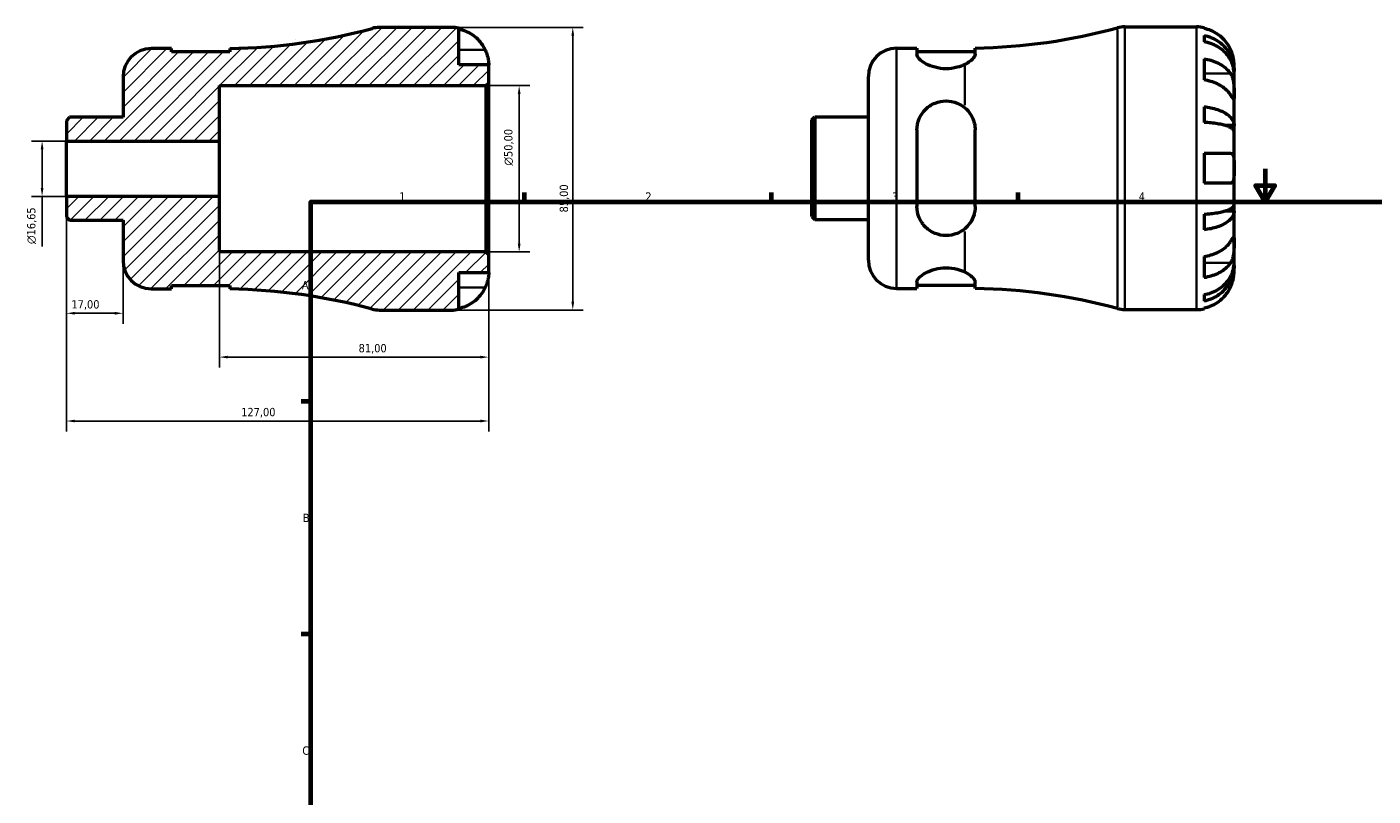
# Model space of a CAD drawing. Header units: millimetres. Extents: x -75 to 675, y 0 to 534.
# Tile 2 of 3: x -75 to 329, y 231 to 463. Entities that reach past the tile are written whole.
import ezdxf

# ---------------------------------------------------------------- set-up
doc = ezdxf.new("R2010")
doc.units = ezdxf.units.MM
for name, color, linetype, lineweight in [('Border (ISO)', 7, 'Continuous', 70), ('Dimension (ISO)', 7, 'Continuous', 25), ('Hatch (ISO)', 7, 'Continuous', 18), ('Visible (ISO)', 7, 'Continuous', 50), ('Visible Narrow (ISO)', 7, 'Continuous', 35)]:
    doc.layers.add(name, color=color, linetype=linetype, lineweight=lineweight)
doc.styles.add('Note Text (ISO)', font='tahoma.ttf')
doc.dimstyles.new('Default (ISO)', dxfattribs={"dimtxt": 2.5, "dimasz": 2.5, "dimexe": 3.175, "dimexo": 0, "dimgap": 0.762, "dimtad": 1, "dimrnd": 1e-08, "dimzin": 0, "dimtxsty": 'Note Text (ISO)', "dimcen": 0.09, "dimdle": 10, "dimclrd": 256, "dimclre": 256, "dimclrt": 232, "dimazin": 0, "dimtfac": 1.40208, "dimtmove": 0, "dimatfit": 3, "dimfxl": 1, "dimtolj": 1, "dimtzin": 0, "dimlwd": -1, "dimlwe": -1, "dimarcsym": 0})

# ---------------------------------------------------------------- blocks, each defined once
blk = doc.blocks.new('Borders Default Border')
at = {"layer": 'Border (ISO)'}
for p, q in [((74.25, 410), (74.25, 412.9)), ((148.5, 410), (148.5, 412.9)), ((222.75, 410), (222.75, 412.9)), ((10, 350), (7.1, 350)), ((10, 280), (7.1, 280))]:
    blk.add_line(p, q, dxfattribs=at)
at = {"layer": 'Border (ISO)', "flags": 128}
for points in [[(297, 420), (297, 410), (294.11, 415), (299.89, 415), (297, 410)], [(10, 10), (10, 410), (584, 410), (584, 10), (10, 10)]]:
    blk.add_lwpolyline(points, dxfattribs=at)
at = {"layer": 'Border (ISO)', "color": 232, "true_color": 0xca0064, "char_height": 2.5, "attachment_point": 7, "style": 'Note Text (ISO)'}
for s, insert in [('1', (36.56, 410.4)), ('2', (110.62, 410.4)), ('3', (184.85, 410.35)), ('4', (259, 410.4)), ('A', (7.29, 383.75)), ('B', (7.59, 313.75)), ('C', (7.43, 243.71))]:
    blk.add_mtext(s, dxfattribs=dict(at, insert=insert))
blk = doc.blocks.new('*D7')
at = {"layer": 'Defpoints', "color": 0, "transparency": 16777216}
for p in [(52.25, 462.5), (52.25, 377.5), (88.78, 377.5)]:
    blk.add_point(p, dxfattribs=at)
at = {"layer": 'Dimension (ISO)', "transparency": 16777216}
for p, q in [((52.25, 462.5), (91.95, 462.5)), ((88.78, 460), (88.78, 380)), ((52.25, 377.5), (91.95, 377.5))]:
    blk.add_line(p, q, dxfattribs=at)
for points in [[(88.36, 460), (89.19, 460), (88.78, 462.5)], [(88.36, 380), (89.19, 380), (88.78, 377.5)]]:
    blk.add_solid(points, dxfattribs=at)
at = {"layer": 'Dimension (ISO)', "color": 232, "true_color": 0xca0064, "transparency": 16777216, "insert": (84.84, 406.86), "char_height": 2.5, "attachment_point": 1, "rotation": 90, "style": 'Note Text (ISO)'}
blk.add_mtext('\\A1;85,00', dxfattribs=at)
blk = doc.blocks.new('*D8')
at = {"layer": 'Defpoints', "color": 0, "transparency": 16777216}
for p in [(62.65, 445), (72.65, 445), (62.65, 395)]:
    blk.add_point(p, dxfattribs=at)
at = {"layer": 'Dimension (ISO)', "transparency": 16777216}
for p, q in [((62.65, 445), (75.82, 445)), ((72.65, 397.5), (72.65, 442.5)), ((62.65, 395), (75.82, 395))]:
    blk.add_line(p, q, dxfattribs=at)
for points in [[(72.23, 442.5), (73.07, 442.5), (72.65, 445)], [(72.23, 397.5), (73.07, 397.5), (72.65, 395)]]:
    blk.add_solid(points, dxfattribs=at)
at = {"layer": 'Dimension (ISO)', "color": 232, "true_color": 0xca0064, "transparency": 16777216, "insert": (68.13, 420.94), "char_height": 2.5, "attachment_point": 1, "rotation": 90, "style": 'Note Text (ISO)'}
blk.add_mtext('\\A1;\\fAIGDT|b0|i0;\\H2.5000;\\ln\\fTahoma|b0|i0;\\H2.5000;50,00', dxfattribs=at)
blk = doc.blocks.new('*D9')
at = {"layer": 'Defpoints', "color": 0, "transparency": 16777216}
for p in [(-63.5, 428.32), (-70.83, 411.68), (-63.5, 411.68)]:
    blk.add_point(p, dxfattribs=at)
at = {"layer": 'Dimension (ISO)', "transparency": 16777216}
for p, q in [((-63.5, 428.32), (-74.01, 428.32)), ((-70.83, 425.82), (-70.83, 414.18)), ((-63.5, 411.68), (-74.01, 411.68)), ((-70.83, 411.68), (-70.83, 396.58))]:
    blk.add_line(p, q, dxfattribs=at)
for points in [[(-71.25, 425.82), (-70.42, 425.82), (-70.83, 428.32)], [(-71.25, 414.18), (-70.42, 414.18), (-70.83, 411.68)]]:
    blk.add_solid(points, dxfattribs=at)
at = {"layer": 'Dimension (ISO)', "color": 232, "true_color": 0xca0064, "transparency": 16777216, "insert": (-75.36, 397.35), "char_height": 2.5, "attachment_point": 1, "rotation": 90, "style": 'Note Text (ISO)'}
blk.add_mtext('\\A1;\\fAIGDT|b0|i0;\\H2.5000;\\ln\\fTahoma|b0|i0;\\H2.5000;16,65', dxfattribs=at)
blk = doc.blocks.new('*D10')
at = {"layer": 'Defpoints', "color": 0, "transparency": 16777216}
for p in [(-63.5, 411.68), (-46.5, 392.38), (-63.5, 376.53)]:
    blk.add_point(p, dxfattribs=at)
at = {"layer": 'Dimension (ISO)', "transparency": 16777216}
for p, q in [((-63.5, 411.68), (-63.5, 373.36)), ((-46.5, 392.38), (-46.5, 373.36)), ((-49, 376.53), (-61, 376.53))]:
    blk.add_line(p, q, dxfattribs=at)
for points in [[(-61, 376.95), (-61, 376.12), (-63.5, 376.53)], [(-49, 376.95), (-49, 376.12), (-46.5, 376.53)]]:
    blk.add_solid(points, dxfattribs=at)
at = {"layer": 'Dimension (ISO)', "color": 232, "true_color": 0xca0064, "transparency": 16777216, "insert": (-62.02, 380.47), "char_height": 2.5, "attachment_point": 1, "style": 'Note Text (ISO)'}
blk.add_mtext('\\A1;17,00', dxfattribs=at)
blk = doc.blocks.new('*D11')
at = {"layer": 'Defpoints', "color": 0, "transparency": 16777216}
for p in [(-17.5, 411.68), (63.5, 394.15), (63.5, 363.35)]:
    blk.add_point(p, dxfattribs=at)
at = {"layer": 'Dimension (ISO)', "transparency": 16777216}
for p, q in [((-17.5, 411.68), (-17.5, 360.18)), ((63.5, 394.15), (63.5, 360.18)), ((-15, 363.35), (61, 363.35))]:
    blk.add_line(p, q, dxfattribs=at)
for points in [[(-15, 363.77), (-15, 362.94), (-17.5, 363.35)], [(61, 363.77), (61, 362.94), (63.5, 363.35)]]:
    blk.add_solid(points, dxfattribs=at)
at = {"layer": 'Dimension (ISO)', "color": 232, "true_color": 0xca0064, "transparency": 16777216, "insert": (24.36, 367.29), "char_height": 2.5, "attachment_point": 1, "style": 'Note Text (ISO)'}
blk.add_mtext('\\A1;81,00', dxfattribs=at)
blk = doc.blocks.new('*D12')
at = {"layer": 'Defpoints', "color": 0, "transparency": 16777216}
for p in [(-63.5, 411.68), (63.5, 394.15), (-63.5, 344.13)]:
    blk.add_point(p, dxfattribs=at)
at = {"layer": 'Dimension (ISO)', "transparency": 16777216}
for p, q in [((-63.5, 411.68), (-63.5, 340.96)), ((63.5, 394.15), (63.5, 340.96)), ((61, 344.13), (-61, 344.13))]:
    blk.add_line(p, q, dxfattribs=at)
for points in [[(-61, 344.55), (-61, 343.72), (-63.5, 344.13)], [(61, 344.55), (61, 343.72), (63.5, 344.13)]]:
    blk.add_solid(points, dxfattribs=at)
at = {"layer": 'Dimension (ISO)', "color": 232, "true_color": 0xca0064, "transparency": 16777216, "insert": (-10.96, 348.07), "char_height": 2.5, "attachment_point": 1, "style": 'Note Text (ISO)'}
blk.add_mtext('\\A1;127,00', dxfattribs=at)

msp = doc.modelspace()

# ---------------------------------------------------------------- hatches: boundary and pattern name
at = {"layer": 'Hatch (ISO)'}
h = msp.add_hatch(dxfattribs=at)
h.set_pattern_fill('ANSI31', color=256, scale=25.4, style=0)
h.set_pattern_definition([(45, (0, 0), (-2.245064, 2.245064), [])])
edge = h.paths.add_edge_path()
edge.add_line((-63.501, 405.462), (-62.573, 404.534))
edge.add_line((-62.573, 404.534), (-46.501, 404.534))
edge.add_line((-46.501, 404.534), (-46.501, 392.375))
edge.add_ellipse((-38.001, 392.375), major_axis=(-8.5, 0), ratio=1, start_angle=0, end_angle=90)
edge.add_line((-38.001, 383.875), (-31.876, 383.875))
edge.add_line((-31.876, 383.875), (-31.876, 384.875))
edge.add_line((-31.876, 384.875), (-14.376, 384.875))
edge.add_line((-14.376, 384.875), (-14.376, 383.847))
edge.add_ellipse((-17.501, 207.58), major_axis=(3.125, 176.267), ratio=1, start_angle=345.92221, end_angle=360, ccw=False)
edge.add_ellipse((30.618, 386), major_axis=(-2.213, -8.207), ratio=1, start_angle=0, end_angle=15.09347)
edge.add_line((30.618, 377.5), (52.249, 377.5))
edge.add_ellipse((52.249, 388.75), major_axis=(0, -11.25), ratio=1, start_angle=0, end_angle=11.53696)
edge.add_line((54.499, 377.727), (54.499, 388.75))
edge.add_line((54.499, 388.75), (63.499, 388.75))
edge.add_line((63.499, 388.75), (63.499, 394.15))
edge.add_line((63.499, 394.15), (62.649, 395))
edge.add_line((62.649, 395), (-17.501, 395))
edge.add_line((-17.501, 395), (-17.501, 411.677))
edge.add_line((-17.501, 411.677), (-63.501, 411.677))
edge.add_line((-63.501, 411.677), (-63.501, 405.462))
edge = h.paths.add_edge_path()
edge.add_line((-62.573, 435.466), (-63.501, 434.538))
edge.add_line((-63.501, 434.538), (-63.501, 428.323))
edge.add_line((-63.501, 428.323), (-17.501, 428.323))
edge.add_line((-17.501, 428.323), (-17.501, 445))
edge.add_line((-17.501, 445), (62.649, 445))
edge.add_line((62.649, 445), (63.499, 445.85))
edge.add_line((63.499, 445.85), (63.499, 451.25))
edge.add_line((63.499, 451.25), (54.499, 451.25))
edge.add_line((54.499, 451.25), (54.499, 462.273))
edge.add_ellipse((52.249, 451.25), major_axis=(2.25, 11.023), ratio=1, start_angle=0, end_angle=11.53696)
edge.add_line((52.249, 462.5), (30.618, 462.5))
edge.add_ellipse((30.618, 454), major_axis=(0, 8.5), ratio=1, start_angle=0, end_angle=15.09347)
edge.add_ellipse((-17.501, 632.42), major_axis=(45.906, -170.213), ratio=1, start_angle=345.92221, end_angle=360, ccw=False)
edge.add_line((-14.376, 456.153), (-14.376, 455.125))
edge.add_line((-14.376, 455.125), (-31.876, 455.125))
edge.add_line((-31.876, 455.125), (-31.876, 456.125))
edge.add_line((-31.876, 456.125), (-38.001, 456.125))
edge.add_ellipse((-38.001, 447.625), major_axis=(0, 8.5), ratio=1, start_angle=0, end_angle=90)
edge.add_line((-46.501, 447.625), (-46.501, 435.466))
edge.add_line((-46.501, 435.466), (-62.573, 435.466))

# ---------------------------------------------------------------- linework, layer by layer
at = {"layer": 'Visible (ISO)'}
for p, q in [((52.249, 462.5), (30.618, 462.5)), ((54.499, 451.25), (54.499, 462.273)), ((254.795, 462.655), (276.425, 462.655)), ((278.675, 462.428), (278.675, 462.187)), ((278.675, 460.111), (278.675, 458.167)), ((-31.876, 456.125), (-38.001, 456.125)), ((-31.876, 455.125), (-31.876, 456.125)), ((-14.376, 455.125), (-31.876, 455.125)), ((-14.376, 456.153), (-14.376, 455.125)), ((186.175, 456.28), (192.3, 456.28)), ((192.3, 456.28), (192.3, 454.401)), ((192.3, 455.28), (209.8, 455.28)), ((209.8, 454.43), (209.8, 456.308)), ((63.499, 451.25), (54.499, 451.25)), ((63.499, 445.85), (63.499, 451.25)), ((278.675, 453.058), (278.675, 446.694)), ((287.675, 449.394), (287.675, 451.405)), ((-46.501, 447.625), (-46.501, 435.466)), ((62.649, 445), (63.499, 445.85)), ((63.499, 394.15), (63.499, 445.85)), ((177.675, 392.53), (177.675, 447.78)), ((287.675, 449.394), (287.64, 449.394)), ((287.675, 448.629), (287.675, 449.394)), ((287.675, 442.252), (287.675, 448.629)), ((-17.501, 428.323), (-17.501, 445)), ((-17.501, 445), (62.649, 445)), ((62.649, 445), (62.649, 395)), ((287.675, 433.032), (287.675, 442.252)), ((278.675, 438.65), (278.675, 433.955)), ((-62.573, 435.466), (-63.501, 434.538)), ((-63.501, 434.538), (-63.501, 428.323)), ((-46.501, 435.466), (-62.573, 435.466)), ((160.675, 434.692), (161.603, 435.62)), ((160.675, 405.617), (160.675, 434.692)), ((161.603, 435.62), (177.675, 435.62)), ((161.603, 435.62), (161.603, 404.689)), ((192.3, 431.655), (192.3, 408.655)), ((209.8, 408.655), (209.8, 431.655)), ((287.675, 433.032), (284.946, 433.032)), ((287.675, 431.184), (287.675, 433.032)), ((287.675, 420.155), (287.675, 431.184)), ((-63.501, 428.323), (-17.501, 428.323)), ((-63.501, 411.677), (-63.501, 428.323)), ((-17.501, 411.677), (-17.501, 428.323)), ((278.675, 424.655), (278.675, 415.655)), ((287.675, 409.126), (287.675, 420.155)), ((-17.501, 411.677), (-63.501, 411.677)), ((-63.501, 411.677), (-63.501, 405.462)), ((-17.501, 395), (-17.501, 411.677)), ((287.675, 407.278), (287.675, 409.126)), ((-63.501, 405.462), (-62.573, 404.534)), ((160.675, 405.617), (161.603, 404.689)), ((278.675, 406.354), (278.675, 401.66)), ((287.675, 407.278), (284.946, 407.278)), ((287.675, 398.058), (287.675, 407.278)), ((-62.573, 404.534), (-46.501, 404.534)), ((-46.501, 404.534), (-46.501, 392.375)), ((161.603, 404.689), (177.675, 404.689)), ((287.675, 391.681), (287.675, 398.058)), ((62.649, 395), (-17.501, 395)), ((63.499, 394.15), (62.649, 395)), ((63.499, 388.75), (63.499, 394.15)), ((278.675, 393.615), (278.675, 387.251)), ((54.499, 377.727), (54.499, 388.75)), ((54.499, 388.75), (63.499, 388.75)), ((287.675, 390.916), (287.64, 390.916)), ((287.675, 390.916), (287.675, 391.681)), ((287.675, 388.905), (287.675, 390.916)), ((-31.876, 383.875), (-31.876, 384.875)), ((-31.876, 384.875), (-14.376, 384.875)), ((-14.376, 384.875), (-14.376, 383.847)), ((192.3, 385.909), (192.3, 384.03)), ((192.3, 385.03), (209.8, 385.03)), ((209.8, 384.002), (209.8, 385.88)), ((-38.001, 383.875), (-31.876, 383.875)), ((186.175, 384.03), (192.3, 384.03)), ((278.675, 382.143), (278.675, 380.198)), ((30.618, 377.5), (52.249, 377.5)), ((254.795, 377.655), (276.425, 377.655)), ((278.675, 378.122), (278.675, 377.882))]:
    msp.add_line(p, q, dxfattribs=at)
for centre, radius, start, end in [((-17.501, 632.42), 176.295, 271.01568, 285.09347), ((30.618, 454), 8.5, 90, 105.09347), ((52.249, 451.25), 11.25, 78.46304, 90), ((206.675, 632.575), 176.295, 271.01568, 285.09347), ((254.795, 454.155), 8.5, 90, 105.09347), ((276.425, 451.405), 11.25, 78.46304, 90), ((-38.001, 447.625), 8.5, 90, 180), ((186.175, 447.78), 8.5, 90, 180), ((-38.001, 392.375), 8.5, 180, 270), ((186.175, 392.53), 8.5, 180, 270), ((-17.501, 207.58), 176.295, 74.90653, 88.98432), ((206.675, 207.735), 176.295, 74.90653, 88.98432), ((30.618, 386), 8.5, 254.90653, 270), ((52.249, 388.75), 11.25, 270, 281.53696), ((254.795, 386.155), 8.5, 254.90653, 270), ((276.425, 388.905), 11.25, 270, 281.53696)]:
    msp.add_arc(centre, radius, start, end, dxfattribs=at)
for points, knots in [([(54.499, 462.033), (55.218, 461.885), (55.921, 461.663), (57.185, 461.138), (57.859, 460.783), (59.117, 459.939), (59.701, 459.45), (60.684, 458.463), (61.173, 457.875), (61.916, 456.759), (62.199, 456.25), (62.432, 455.75)], [0.21343841, 0.21343841, 0.21343841, 0.21343841, 0.41559978, 0.41559978, 0.62400044, 0.62400044, 0.8324011, 0.8324011, 1.04178819, 1.04178819, 1.20124236, 1.20124236, 1.20124236, 1.20124236]), ([(286.608, 455.905), (286.375, 456.405), (286.092, 456.913), (285.35, 458.03), (284.861, 458.618), (283.878, 459.605), (283.294, 460.094), (282.036, 460.938), (281.361, 461.292), (280.098, 461.818), (279.395, 462.04), (278.675, 462.187)], [5.50227189, 5.50227189, 5.50227189, 5.50227189, 5.66172607, 5.66172607, 5.87111315, 5.87111315, 6.07951382, 6.07951382, 6.28791448, 6.28791448, 6.49007585, 6.49007585, 6.49007585, 6.49007585]), ([(278.675, 460.111), (279.396, 459.968), (280.101, 459.753), (281.366, 459.245), (282.04, 458.902), (283.299, 458.087), (283.883, 457.614), (284.865, 456.661), (285.354, 456.092), (286.196, 454.869), (286.55, 454.214), (287.082, 452.966), (287.31, 452.257), (287.606, 450.81), (287.675, 450.071), (287.675, 449.394)], [0.2134337, 0.2134337, 0.2134337, 0.2134337, 0.41601, 0.41601, 0.6243485, 0.6243485, 0.832687, 0.832687, 1.0415719, 1.0415719, 1.2504568, 1.2504568, 1.4601279, 1.4601279, 1.6697991, 1.6697991, 1.6697991, 1.6697991]), ([(287.675, 448.629), (287.675, 449.231), (287.606, 449.889), (287.31, 451.177), (287.082, 451.807), (286.55, 452.918), (286.196, 453.501), (285.354, 454.59), (284.865, 455.096), (283.883, 455.944), (283.299, 456.365), (282.04, 457.091), (281.366, 457.396), (280.101, 457.848), (279.396, 458.04), (278.675, 458.167)], [5.0161165, 5.0161165, 5.0161165, 5.0161165, 5.2257877, 5.2257877, 5.4354588, 5.4354588, 5.6443437, 5.6443437, 5.8532286, 5.8532286, 6.0615671, 6.0615671, 6.2699056, 6.2699056, 6.472482, 6.472482, 6.472482, 6.472482]), ([(62.432, 455.75), (62.504, 455.595), (62.573, 455.439), (62.748, 455.018), (62.848, 454.755), (63.034, 454.203), (63.118, 453.919), (63.292, 453.232), (63.362, 452.853), (63.463, 452.129), (63.483, 451.815), (63.501, 451.368), (63.499, 451.25), (63.499, 451.25)], [-0.71968867, -0.71968867, -0.71968867, -0.71968867, -0.66913349, -0.66913349, -0.58448293, -0.58448293, -0.49008499, -0.49008499, -0.34765985, -0.34765985, -0.17827673, -0.17827673, 0, 0, 0, 0]), ([(206.675, 451.359), (206.013, 451.035), (205.228, 450.731), (203.321, 450.225), (202.159, 450.071), (201.05, 450.071), (199.941, 450.071), (198.779, 450.225), (196.674, 450.783), (195.729, 451.181), (194.172, 452.029), (193.475, 452.547), (192.538, 453.541), (192.3, 454.015), (192.3, 454.401)], [-0.6028431, -0.6028431, -0.6028431, -0.6028431, -0.3327014, -0.3327014, 0, 0, 0, 0.3327014, 0.3327014, 0.6654027, 0.6654027, 1.0288143, 1.0288143, 1.3922259, 1.3922259, 1.3922259, 1.3922259]), ([(209.8, 454.43), (209.8, 454.369), (209.794, 454.307), (209.771, 454.171), (209.751, 454.098), (209.67, 453.867), (209.586, 453.704), (209.194, 453.118), (208.741, 452.668), (207.721, 451.929), (207.231, 451.631), (206.675, 451.359)], [-0.82197295, -0.82197295, -0.82197295, -0.82197295, -0.76472395, -0.76472395, -0.70057778, -0.70057778, -0.56656504, -0.56656504, -0.23240148, -0.23240148, -0.0000424, -0.0000424, -0.0000424, -0.0000424]), ([(287.675, 451.405), (287.675, 451.405), (287.676, 451.459), (287.671, 451.681), (287.666, 451.86), (287.624, 452.404), (287.577, 452.803), (287.424, 453.57), (287.345, 453.896), (287.167, 454.495), (287.078, 454.76), (286.872, 455.307), (286.755, 455.586), (286.621, 455.876), (286.615, 455.891), (286.608, 455.905)], [-3.12621297, -3.12621297, -3.12621297, -3.12621297, -3.00592131, -3.00592131, -2.87295675, -2.87295675, -2.69789372, -2.69789372, -2.58338701, -2.58338701, -2.49547573, -2.49547573, -2.40310236, -2.40310236, -2.39831682, -2.39831682, -2.39831682, -2.39831682]), ([(278.675, 453.058), (279.395, 452.954), (280.098, 452.797), (281.361, 452.426), (282.036, 452.175), (283.294, 451.578), (283.878, 451.232), (284.861, 450.535), (285.35, 450.118), (286.092, 449.329), (286.375, 448.97), (286.608, 448.616)], [0.21343841, 0.21343841, 0.21343841, 0.21343841, 0.41559978, 0.41559978, 0.62400044, 0.62400044, 0.8324011, 0.8324011, 1.04178819, 1.04178819, 1.20124236, 1.20124236, 1.20124236, 1.20124236]), ([(286.608, 442.252), (286.375, 442.606), (286.092, 442.965), (285.35, 443.754), (284.861, 444.171), (283.878, 444.868), (283.294, 445.214), (282.036, 445.811), (281.361, 446.062), (280.098, 446.433), (279.395, 446.59), (278.675, 446.694)], [5.50227189, 5.50227189, 5.50227189, 5.50227189, 5.66172607, 5.66172607, 5.87111315, 5.87111315, 6.07951382, 6.07951382, 6.28791448, 6.28791448, 6.49007585, 6.49007585, 6.49007585, 6.49007585]), ([(286.608, 448.616), (286.667, 448.527), (286.724, 448.433), (286.9, 448.116), (287.01, 447.876), (287.209, 447.342), (287.296, 447.048), (287.47, 446.301), (287.539, 445.841), (287.639, 444.809), (287.66, 444.248), (287.677, 443.173), (287.675, 442.673), (287.675, 442.252)], [-0.72474413, -0.72474413, -0.72474413, -0.72474413, -0.68292689, -0.68292689, -0.58946764, -0.58946764, -0.49014387, -0.49014387, -0.34933517, -0.34933517, -0.17856496, -0.17856496, 0, 0, 0, 0]), ([(287.675, 442.252), (287.675, 442.011), (287.675, 441.798), (287.673, 441.424), (287.671, 441.27), (287.649, 441.004), (287.625, 440.93), (287.525, 440.938), (287.452, 441.014), (287.274, 441.253), (287.186, 441.381), (286.982, 441.684), (286.869, 441.855), (286.7, 442.112), (286.655, 442.181), (286.608, 442.252)], [0, 0, 0, 0, 0.10230486, 0.10230486, 0.2116531, 0.2116531, 0.35868741, 0.35868741, 0.49861539, 0.49861539, 0.59613895, 0.59613895, 0.69034298, 0.69034298, 0.72355027, 0.72355027, 0.72355027, 0.72355027]), ([(192.3, 431.655), (192.3, 432.803), (192.538, 434.005), (193.475, 436.193), (194.172, 437.18), (195.729, 438.678), (196.674, 439.317), (198.779, 440.181), (199.941, 440.405), (202.159, 440.405), (203.321, 440.181), (205.228, 439.398), (206.013, 438.913), (206.675, 438.357)], [1.3366091, 1.3366091, 1.3366091, 1.3366091, 1.7000206, 1.7000206, 2.0634322, 2.0634322, 2.3961336, 2.3961336, 2.728835, 2.728835, 3.0615363, 3.0615363, 3.331678, 3.331678, 3.331678, 3.331678]), ([(206.675, 438.357), (207.396, 437.753), (208.008, 437.041), (208.952, 435.512), (209.3, 434.702), (209.629, 433.429), (209.707, 433.001), (209.784, 432.264), (209.8, 431.961), (209.8, 431.655)], [-0.82352701, -0.82352701, -0.82352701, -0.82352701, -0.52147126, -0.52147126, -0.23646111, -0.23646111, -0.0966974, -0.0966974, 0, 0, 0, 0]), ([(278.675, 438.65), (279.396, 438.575), (280.101, 438.462), (281.366, 438.196), (282.04, 438.016), (283.299, 437.588), (283.883, 437.341), (284.865, 436.841), (285.354, 436.543), (286.196, 435.902), (286.55, 435.558), (287.082, 434.904), (287.31, 434.533), (287.606, 433.774), (287.675, 433.386), (287.675, 433.032)], [0.2134337, 0.2134337, 0.2134337, 0.2134337, 0.41601, 0.41601, 0.6243485, 0.6243485, 0.832687, 0.832687, 1.0415719, 1.0415719, 1.2504568, 1.2504568, 1.4601279, 1.4601279, 1.6697991, 1.6697991, 1.6697991, 1.6697991]), ([(287.675, 431.184), (287.675, 431.359), (287.606, 431.55), (287.31, 431.924), (287.082, 432.107), (286.55, 432.43), (286.196, 432.6), (285.354, 432.916), (284.865, 433.063), (283.883, 433.31), (283.299, 433.432), (282.04, 433.643), (281.366, 433.731), (280.101, 433.863), (279.396, 433.919), (278.675, 433.955)], [5.0161165, 5.0161165, 5.0161165, 5.0161165, 5.2257877, 5.2257877, 5.4354588, 5.4354588, 5.6443437, 5.6443437, 5.8532286, 5.8532286, 6.0615671, 6.0615671, 6.2699056, 6.2699056, 6.472482, 6.472482, 6.472482, 6.472482]), ([(278.675, 424.655), (279.395, 424.655), (280.098, 424.655), (281.361, 424.655), (282.036, 424.655), (283.294, 424.655), (283.878, 424.655), (284.861, 424.655), (285.35, 424.655), (286.092, 424.655), (286.375, 424.655), (286.608, 424.655)], [0.21343841, 0.21343841, 0.21343841, 0.21343841, 0.41559978, 0.41559978, 0.62400044, 0.62400044, 0.8324011, 0.8324011, 1.04178819, 1.04178819, 1.20124236, 1.20124236, 1.20124236, 1.20124236]), ([(286.608, 424.655), (286.68, 424.655), (286.749, 424.647), (286.925, 424.603), (287.024, 424.552), (287.211, 424.392), (287.294, 424.277), (287.468, 423.914), (287.539, 423.631), (287.64, 422.885), (287.66, 422.409), (287.677, 421.338), (287.675, 420.749), (287.675, 420.155)], [-0.71968867, -0.71968867, -0.71968867, -0.71968867, -0.66913349, -0.66913349, -0.58448293, -0.58448293, -0.49008499, -0.49008499, -0.34765985, -0.34765985, -0.17827673, -0.17827673, 0, 0, 0, 0]), ([(287.675, 420.155), (287.675, 419.754), (287.676, 419.355), (287.671, 418.541), (287.666, 418.134), (287.624, 417.269), (287.577, 416.845), (287.424, 416.29), (287.345, 416.112), (287.167, 415.872), (287.078, 415.795), (286.872, 415.686), (286.755, 415.658), (286.621, 415.655), (286.615, 415.655), (286.608, 415.655)], [-3.12621297, -3.12621297, -3.12621297, -3.12621297, -3.00592131, -3.00592131, -2.87295675, -2.87295675, -2.69789372, -2.69789372, -2.58338701, -2.58338701, -2.49547573, -2.49547573, -2.40310236, -2.40310236, -2.39831682, -2.39831682, -2.39831682, -2.39831682]), ([(286.608, 415.655), (286.375, 415.655), (286.092, 415.655), (285.35, 415.655), (284.861, 415.655), (283.878, 415.655), (283.294, 415.655), (282.036, 415.655), (281.361, 415.655), (280.098, 415.655), (279.395, 415.655), (278.675, 415.655)], [5.50227189, 5.50227189, 5.50227189, 5.50227189, 5.66172607, 5.66172607, 5.87111315, 5.87111315, 6.07951382, 6.07951382, 6.28791448, 6.28791448, 6.49007585, 6.49007585, 6.49007585, 6.49007585]), ([(278.675, 406.354), (279.396, 406.391), (280.101, 406.447), (281.366, 406.578), (282.04, 406.667), (283.299, 406.878), (283.883, 407), (284.865, 407.247), (285.354, 407.394), (286.196, 407.71), (286.55, 407.88), (287.082, 408.202), (287.31, 408.386), (287.606, 408.76), (287.675, 408.951), (287.675, 409.126)], [0.2134337, 0.2134337, 0.2134337, 0.2134337, 0.41601, 0.41601, 0.6243485, 0.6243485, 0.832687, 0.832687, 1.0415719, 1.0415719, 1.2504568, 1.2504568, 1.4601279, 1.4601279, 1.6697991, 1.6697991, 1.6697991, 1.6697991]), ([(206.675, 401.953), (206.013, 401.397), (205.228, 400.911), (203.321, 400.129), (202.159, 399.905), (201.05, 399.905), (199.941, 399.905), (198.779, 400.129), (196.674, 400.993), (195.729, 401.632), (194.172, 403.129), (193.475, 404.117), (192.538, 406.305), (192.3, 407.507), (192.3, 408.655)], [-0.6028431, -0.6028431, -0.6028431, -0.6028431, -0.3327014, -0.3327014, 0, 0, 0, 0.3327014, 0.3327014, 0.6654027, 0.6654027, 1.0288143, 1.0288143, 1.3922259, 1.3922259, 1.3922259, 1.3922259]), ([(209.8, 408.655), (209.8, 408.474), (209.794, 408.293), (209.771, 407.911), (209.751, 407.711), (209.67, 407.096), (209.586, 406.687), (209.194, 405.292), (208.741, 404.357), (207.721, 402.948), (207.231, 402.419), (206.675, 401.953)], [-0.82197295, -0.82197295, -0.82197295, -0.82197295, -0.76472395, -0.76472395, -0.70057778, -0.70057778, -0.56656504, -0.56656504, -0.23240148, -0.23240148, -0.0000424, -0.0000424, -0.0000424, -0.0000424]), ([(287.675, 407.278), (287.675, 406.924), (287.606, 406.536), (287.31, 405.777), (287.082, 405.406), (286.55, 404.751), (286.196, 404.408), (285.354, 403.767), (284.865, 403.469), (283.883, 402.969), (283.299, 402.721), (282.04, 402.294), (281.366, 402.114), (280.101, 401.848), (279.396, 401.735), (278.675, 401.66)], [5.0161165, 5.0161165, 5.0161165, 5.0161165, 5.2257877, 5.2257877, 5.4354588, 5.4354588, 5.6443437, 5.6443437, 5.8532286, 5.8532286, 6.0615671, 6.0615671, 6.2699056, 6.2699056, 6.472482, 6.472482, 6.472482, 6.472482]), ([(278.675, 393.615), (279.395, 393.72), (280.098, 393.877), (281.361, 394.248), (282.036, 394.499), (283.294, 395.096), (283.878, 395.442), (284.861, 396.139), (285.35, 396.555), (286.092, 397.345), (286.375, 397.704), (286.608, 398.058)], [0.21343841, 0.21343841, 0.21343841, 0.21343841, 0.41559978, 0.41559978, 0.62400044, 0.62400044, 0.8324011, 0.8324011, 1.04178819, 1.04178819, 1.20124236, 1.20124236, 1.20124236, 1.20124236]), ([(286.608, 398.058), (286.667, 398.147), (286.724, 398.233), (286.9, 398.501), (287.01, 398.667), (287.209, 398.963), (287.296, 399.089), (287.47, 399.315), (287.539, 399.382), (287.639, 399.368), (287.66, 399.254), (287.677, 398.812), (287.675, 398.479), (287.675, 398.058)], [-0.72474413, -0.72474413, -0.72474413, -0.72474413, -0.68292689, -0.68292689, -0.58946764, -0.58946764, -0.49014387, -0.49014387, -0.34933517, -0.34933517, -0.17856496, -0.17856496, 0, 0, 0, 0]), ([(287.675, 398.058), (287.675, 397.817), (287.675, 397.549), (287.673, 396.951), (287.671, 396.619), (287.649, 395.808), (287.625, 395.322), (287.525, 394.371), (287.452, 393.915), (287.274, 393.182), (287.186, 392.896), (286.982, 392.371), (286.869, 392.132), (286.7, 391.839), (286.655, 391.765), (286.608, 391.694)], [0, 0, 0, 0, 0.10230486, 0.10230486, 0.2116531, 0.2116531, 0.35868741, 0.35868741, 0.49861539, 0.49861539, 0.59613895, 0.59613895, 0.69034298, 0.69034298, 0.72355027, 0.72355027, 0.72355027, 0.72355027]), ([(63.499, 388.75), (63.499, 388.75), (63.499, 388.696), (63.495, 388.474), (63.49, 388.295), (63.448, 387.751), (63.401, 387.352), (63.247, 386.585), (63.168, 386.259), (62.99, 385.66), (62.901, 385.395), (62.696, 384.848), (62.579, 384.569), (62.445, 384.279), (62.438, 384.264), (62.432, 384.25)], [-3.12621297, -3.12621297, -3.12621297, -3.12621297, -3.00592131, -3.00592131, -2.87295675, -2.87295675, -2.69789372, -2.69789372, -2.58338701, -2.58338701, -2.49547573, -2.49547573, -2.40310236, -2.40310236, -2.39831682, -2.39831682, -2.39831682, -2.39831682]), ([(192.3, 385.909), (192.3, 386.295), (192.538, 386.769), (193.475, 387.763), (194.172, 388.281), (195.729, 389.129), (196.674, 389.527), (198.779, 390.085), (199.941, 390.239), (202.159, 390.239), (203.321, 390.085), (205.228, 389.579), (206.013, 389.275), (206.675, 388.951)], [1.3366091, 1.3366091, 1.3366091, 1.3366091, 1.7000206, 1.7000206, 2.0634322, 2.0634322, 2.3961336, 2.3961336, 2.728835, 2.728835, 3.0615363, 3.0615363, 3.331678, 3.331678, 3.331678, 3.331678]), ([(206.675, 388.951), (207.396, 388.598), (208.008, 388.202), (208.952, 387.431), (209.3, 387.054), (209.629, 386.528), (209.707, 386.36), (209.784, 386.089), (209.8, 385.983), (209.8, 385.88)], [-0.82352701, -0.82352701, -0.82352701, -0.82352701, -0.52147126, -0.52147126, -0.23646111, -0.23646111, -0.0966974, -0.0966974, 0, 0, 0, 0]), ([(286.608, 391.694), (286.375, 391.34), (286.092, 390.981), (285.35, 390.191), (284.861, 389.775), (283.878, 389.078), (283.294, 388.732), (282.036, 388.135), (281.361, 387.884), (280.098, 387.513), (279.395, 387.356), (278.675, 387.251)], [5.50227189, 5.50227189, 5.50227189, 5.50227189, 5.66172607, 5.66172607, 5.87111315, 5.87111315, 6.07951382, 6.07951382, 6.28791448, 6.28791448, 6.49007585, 6.49007585, 6.49007585, 6.49007585]), ([(278.675, 382.143), (279.396, 382.27), (280.101, 382.462), (281.366, 382.914), (282.04, 383.219), (283.299, 383.945), (283.883, 384.366), (284.865, 385.214), (285.354, 385.72), (286.196, 386.808), (286.55, 387.391), (287.082, 388.502), (287.31, 389.133), (287.606, 390.421), (287.675, 391.079), (287.675, 391.681)], [0.2134337, 0.2134337, 0.2134337, 0.2134337, 0.41601, 0.41601, 0.6243485, 0.6243485, 0.832687, 0.832687, 1.0415719, 1.0415719, 1.2504568, 1.2504568, 1.4601279, 1.4601279, 1.6697991, 1.6697991, 1.6697991, 1.6697991]), ([(287.675, 390.916), (287.675, 390.239), (287.606, 389.5), (287.31, 388.053), (287.082, 387.344), (286.55, 386.096), (286.196, 385.441), (285.354, 384.217), (284.865, 383.649), (283.883, 382.696), (283.299, 382.223), (282.04, 381.408), (281.366, 381.065), (280.101, 380.557), (279.396, 380.341), (278.675, 380.198)], [5.0161165, 5.0161165, 5.0161165, 5.0161165, 5.2257877, 5.2257877, 5.4354588, 5.4354588, 5.6443437, 5.6443437, 5.8532286, 5.8532286, 6.0615671, 6.0615671, 6.2699056, 6.2699056, 6.472482, 6.472482, 6.472482, 6.472482]), ([(286.608, 384.405), (286.68, 384.56), (286.749, 384.716), (286.925, 385.137), (287.024, 385.4), (287.211, 385.952), (287.294, 386.236), (287.468, 386.923), (287.539, 387.302), (287.64, 388.026), (287.66, 388.34), (287.677, 388.787), (287.675, 388.905), (287.675, 388.905)], [-0.71968867, -0.71968867, -0.71968867, -0.71968867, -0.66913349, -0.66913349, -0.58448293, -0.58448293, -0.49008499, -0.49008499, -0.34765985, -0.34765985, -0.17827673, -0.17827673, 0, 0, 0, 0]), ([(62.432, 384.25), (62.199, 383.75), (61.916, 383.241), (61.173, 382.125), (60.684, 381.537), (59.701, 380.55), (59.117, 380.061), (57.859, 379.217), (57.185, 378.862), (55.921, 378.337), (55.218, 378.115), (54.499, 377.967)], [5.50227189, 5.50227189, 5.50227189, 5.50227189, 5.66172607, 5.66172607, 5.87111315, 5.87111315, 6.07951382, 6.07951382, 6.28791448, 6.28791448, 6.49007585, 6.49007585, 6.49007585, 6.49007585]), ([(278.675, 378.122), (279.395, 378.27), (280.098, 378.492), (281.361, 379.017), (282.036, 379.372), (283.294, 380.216), (283.878, 380.705), (284.861, 381.691), (285.35, 382.28), (286.092, 383.396), (286.375, 383.905), (286.608, 384.405)], [0.21343841, 0.21343841, 0.21343841, 0.21343841, 0.41559978, 0.41559978, 0.62400044, 0.62400044, 0.8324011, 0.8324011, 1.04178819, 1.04178819, 1.20124236, 1.20124236, 1.20124236, 1.20124236])]:
    msp.add_open_spline(points, degree=3, knots=knots, dxfattribs=at)
at = {"layer": 'Visible Narrow (ISO)'}
for p, q in [((252.581, 378.468), (252.581, 461.842)), ((254.795, 462.132), (254.795, 378.178)), ((276.425, 378.178), (276.425, 462.132)), ((62.035, 455.75), (54.895, 455.75)), ((186.175, 455.835), (186.175, 384.475)), ((206.675, 439.154), (206.675, 450.88)), ((286.211, 448.616), (279.072, 448.616)), ((206.675, 389.43), (206.675, 401.156)), ((286.211, 391.694), (279.072, 391.694)), ((62.035, 384.25), (54.895, 384.25))]:
    msp.add_line(p, q, dxfattribs=at)

# ---------------------------------------------------------------- block references
msp.add_blockref('Borders Default Border', (0, 0))

# ---------------------------------------------------------------- dimensions: what is measured, and where the dimension line sits
at = {"layer": 'Dimension (ISO)'}
for base, p1, p2, angle, picture, middle in [((88.776, 377.5), (52.249, 462.5), (52.249, 377.5), 90, '*D7', (88.776, 411)), ((-63.501, 376.534), (-46.501, 392.375), (-63.501, 411.677), 180, '*D10', (-58.001, 376.534)), ((-63.501, 344.133), (63.499, 394.15), (-63.501, 411.677), 180, '*D12', (-6.001, 344.133)), ((63.499, 363.352), (-17.501, 411.677), (63.499, 394.15), 180, '*D11', (28.499, 363.352))]:
    dim = msp.add_linear_dim(base=base, p1=p1, p2=p2, angle=angle, dimstyle='Default (ISO)', override={"dimdec": 2, "dimtp": 0, "dimtm": 0, "dimtdec": 2, "dimtofl": 0, "dimatfit": 1}, dxfattribs=at)
    dim.commit()
    dim.dimension.update_dxf_attribs({"geometry": picture, "text_midpoint": middle, "dimtype": 160})
for base, p1, p2, override, picture, middle in [((72.649, 445), (62.649, 395), (62.649, 445), {"dimdec": 2, "dimtp": 0, "dimtm": 0, "dimtdec": 2, "dimtofl": 0, "dimatfit": 1}, '*D8', (72.649, 426.5)), ((-70.835, 411.677), (-63.501, 428.323), (-63.501, 411.677), {"dimdec": 2, "dimtp": 0, "dimtm": 0, "dimtdec": 2, "dimtofl": 0, "dimatfit": 2}, '*D9', (-70.835, 402.88))]:
    dim = msp.add_linear_dim(base=base, p1=p1, p2=p2, angle=90, text='\\fAIGDT|b0|i0;\\H2.5000;\\ln\\fTahoma|b0|i0;\\H2.5000;<>', dimstyle='Default (ISO)', override=override, dxfattribs=at)
    dim.commit()
    dim.dimension.update_dxf_attribs({"geometry": picture, "text_midpoint": middle, "dimtype": 160})

doc.saveas('drawing.dxf')
